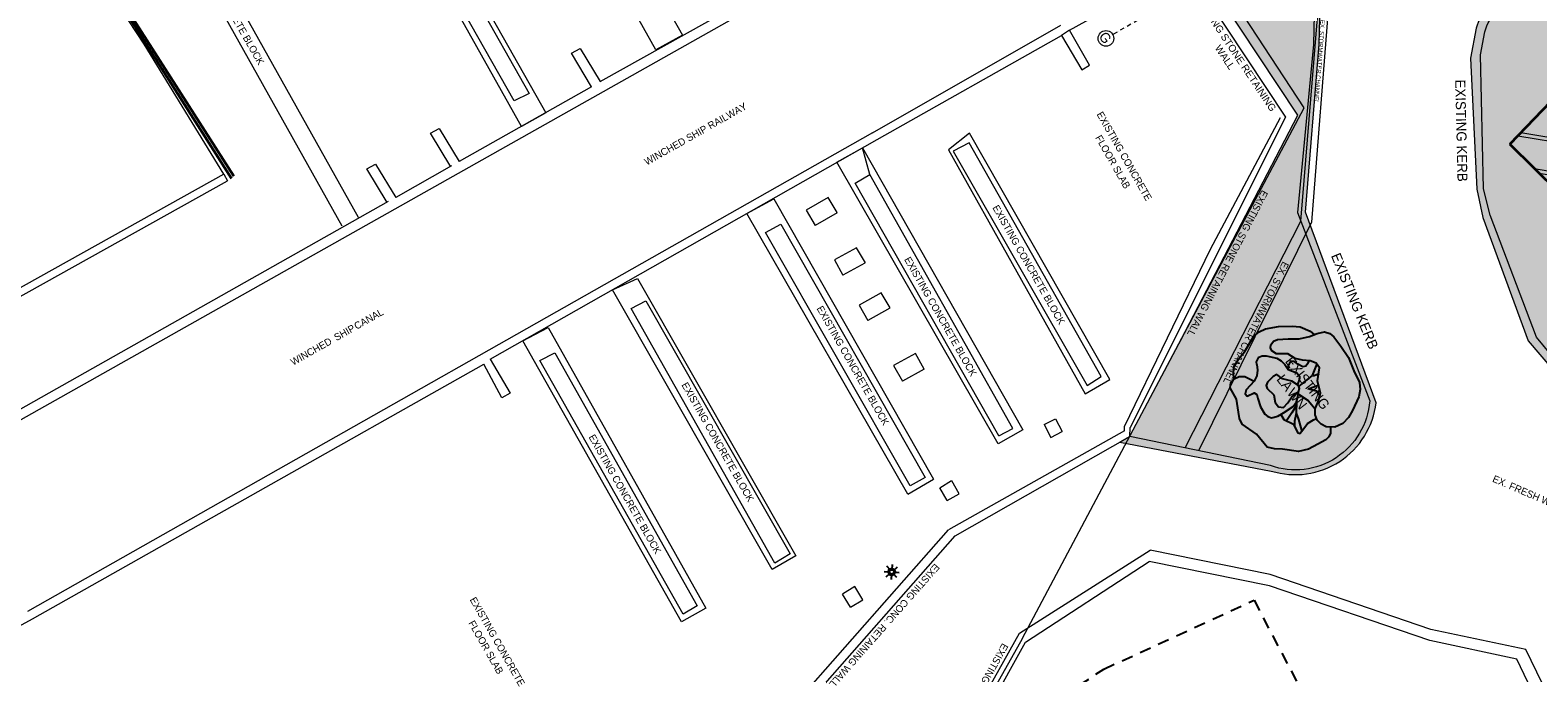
# Model space of a CAD drawing. Header units: millimetres. Extents: x -738537 to 1850049, y -250217 to 604013.
# Tile 183 of 204: x -179677 to -126745, y 454476 to 477033. Entities that reach past the tile are written whole.
import ezdxf

# ---------------------------------------------------------------- set-up
doc = ezdxf.new("R2010")
doc.units = ezdxf.units.MM
doc.header["$MEASUREMENT"] = 0
doc.set_wipeout_variables(frame=1)
for name, pattern in [('Dot & Dashed', [280, 150, -60.00000000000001, 0, -69.99999999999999]), ('Long Dashed', [700.0000000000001, 400, -300.0000000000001]), ('Wipeout_Contour', [1000, 0, -1000])]:
    doc.linetypes.add(name, pattern=pattern)
for name, color, linetype, lineweight in [('0_Pen_No__1', 214, 'Continuous', 35), ('0_Pen_No__128', 9, 'Continuous', 0), ('0_Pen_No__161', 1, 'Continuous', 5), ('0_Pen_No__2', 1, 'Continuous', 25), ('0_Pen_No__3', 30, 'Continuous', 15), ('0_Pen_No__5', 4, 'Continuous', 5), ('0_Pen_No__6', 7, 'Continuous', 5), ('A_SITE 3D_Pen_No__128', 9, 'Continuous', 0)]:
    doc.layers.add(name, color=color, linetype=linetype, lineweight=lineweight)
for name, color, linetype, lineweight, true_color in [('0_Pen_No__7', 7, 'Continuous', 5, 0x9f07ff), ('A_SITE 3D_Pen_No__31', 7, 'Continuous', 0, 0xb7ffa6), ('A_SITE 3D_Pen_No__7', 7, 'Continuous', 5, 0x3f3f3f)]:
    doc.layers.add(name, color=color, linetype=linetype, lineweight=lineweight, true_color=true_color)
doc.styles.add('GENERATED_STYLE_1', font='GOTHIC.TTF')
doc.styles.add('GENERATED_STYLE_3', font='GOTHICB.TTF')
pattern_1 = [(0, (50185.62697898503, -15960.65989037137), (0, 400), [300, -100]), (0, (50485.62697898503, -15860.65989037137), (0, 400), [300, -100]), (0, (50385.62697898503, -15760.65989037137), (0, 400), [300, -100]), (0, (50285.62697898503, -15660.65989037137), (0, 400), [300, -100]), (90, (50385.62697898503, -15960.65989037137), (-400, 0), [300, -100]), (90, (50285.62697898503, -15860.65989037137), (-400, 0), [300, -100]), (90, (50185.62697898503, -15760.65989037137), (-400, 0), [300, -100]), (90, (50485.62697898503, -15660.65989037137), (-400, 0), [300, -100])]

msp = doc.modelspace()

# ---------------------------------------------------------------- hatches: boundary and pattern name
at = {"layer": 'A_SITE 3D_Pen_No__128', "linetype": 'Continuous', "lineweight": 0}
h = msp.add_hatch(dxfattribs=at)
h.set_pattern_fill('PATTERN__PAVING', color=9, style=0, pattern_type=2)
h.set_pattern_definition(pattern_1)
edge = h.paths.add_edge_path()
edge.add_line((-141658.9293926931, 502906.4695418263), (-133859.9950531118, 489985.8820768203))
edge.add_line((-133859.9950531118, 489985.8820768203), (-135892.4492537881, 488936.9625801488))
edge.add_line((-135892.4492537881, 488936.9625801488), (-135447.9528253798, 485471.3004020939))
edge.add_line((-135447.9528253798, 485471.3004020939), (-132557.4978225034, 487200.5223492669))
edge.add_line((-132557.4978225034, 487200.5223492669), (-130811.4978724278, 484271.7852503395))
edge.add_line((-130811.4978724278, 484271.7852503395), (-126376.4927639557, 487704.942828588))
edge.add_line((-126376.4927639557, 487704.942828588), (-122397.6530312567, 482565.0172242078))
edge.add_line((-122397.6530312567, 482565.0172242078), (-128475.29806878, 477860.2845403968))
edge.add_arc((-127080.1570592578, 476557.3914522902), 1908.912998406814, 136.9582252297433, 163.5685497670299)
edge.add_line((-128911.1078554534, 477097.361837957), (-129104.1927279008, 476054.664263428))
edge.add_line((-129104.1927279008, 476054.664263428), (-128886.2914889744, 471446.3544810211))
edge.add_line((-128886.2914889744, 471446.3544810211), (-128671.8969748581, 470453.260833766))
edge.add_line((-128671.8969748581, 470453.260833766), (-127087.2195249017, 466132.5667483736))
edge.add_line((-127087.2195249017, 466132.5667483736), (-123461.5061781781, 461877.5054720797))
edge.add_arc((-122058.0420411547, 465862.571642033), 4224.980942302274, 250.598710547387, 274.2765838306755)
edge.add_line((-121742.980219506, 461649.354342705), (-120509.3880554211, 462059.6889993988))
edge.add_line((-120509.3880554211, 462059.6889993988), (-119169.5582814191, 462641.9551146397))
edge.add_line((-119169.5582814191, 462641.9551146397), (-117334.3877235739, 463681.5930941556))
edge.add_line((-117334.3877235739, 463681.5930941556), (-116655.3332468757, 464272.2579887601))
edge.add_line((-116655.3332468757, 464272.2579887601), (-115250.1654718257, 466224.7617648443))
edge.add_line((-115250.1654718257, 466224.7617648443), (-115382.675536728, 466316.6532873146))
edge.add_line((-115382.675536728, 466316.6532873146), (-116768.867495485, 464372.3078483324))
edge.add_line((-116768.867495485, 464372.3078483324), (-117416.7596665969, 463822.002719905))
edge.add_line((-117416.7596665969, 463822.002719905), (-119178.7780829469, 462845.9949843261))
edge.add_line((-119178.7780829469, 462845.9949843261), (-120570.1069556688, 462205.6794619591))
edge.add_line((-120570.1069556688, 462205.6794619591), (-121737.7188536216, 461826.2292595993))
edge.add_arc((-121985.1222943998, 465796.2847904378), 3977.756827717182, 250.6114960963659, 273.5659113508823, ccw=False)
edge.add_line((-123305.6256770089, 462044.1093951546), (-126795.2386001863, 466254.0045489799))
edge.add_line((-126795.2386001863, 466254.0045489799), (-128417.6412986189, 470541.8839182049))
edge.add_line((-128417.6412986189, 470541.8839182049), (-128658.5993877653, 471458.8567635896))
edge.add_line((-128658.5993877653, 471458.8567635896), (-128763.3248807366, 476165.610694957))
edge.add_line((-128763.3248807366, 476165.610694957), (-128607.6067542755, 476976.9995447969))
edge.add_arc((-126795.1373672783, 476447.5864265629), 1888.206431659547, 136.8095910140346, 163.7171839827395, ccw=False)
edge.add_line((-128171.7969676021, 477739.9222472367), (-127416.23583989, 478324.8055445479))
edge.add_line((-127416.23583989, 478324.8055445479), (-125872.2569375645, 477891.1987847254))
edge.add_line((-125872.2569375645, 477891.1987847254), (-121158.2987825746, 481540.2951820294))
edge.add_line((-121158.2987825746, 481540.2951820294), (-121946.7165571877, 482558.7852391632))
edge.add_line((-121946.7165571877, 482558.7852391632), (-121956.0473127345, 482551.5622589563))
edge.add_line((-121956.0473127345, 482551.5622589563), (-129459.6106460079, 492244.7793503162))
edge.add_line((-129459.6106460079, 492244.7793503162), (-133676.8141901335, 490076.262179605))
edge.add_line((-133676.8141901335, 490076.262179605), (-141537.6477579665, 502979.6757724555))
edge.add_line((-141537.6477579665, 502979.6757724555), (-141658.9293926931, 502906.4695418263))
h = msp.add_hatch(dxfattribs=at)
h.set_pattern_fill('PATTERN__PAVING', color=9, style=0, pattern_type=2)
h.set_pattern_definition(pattern_1)
edge = h.paths.add_edge_path()
edge.add_line((-134798.5220832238, 485864.5102903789), (-134952.4860300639, 485771.2899832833))
edge.add_line((-134952.4860300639, 485771.2899832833), (-133467.4066122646, 482166.0329509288))
edge.add_line((-133467.4066122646, 482166.0329509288), (-134528.1881764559, 480748.939618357))
edge.add_line((-134528.1881764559, 480748.939618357), (-134625.5217124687, 476527.7658796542))
edge.add_line((-134625.5217124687, 476527.7658796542), (-135187.4743070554, 470635.7151134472))
edge.add_line((-135187.4743070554, 470635.7151134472), (-132646.6402488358, 464017.7165857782))
edge.add_arc((-135258.4168747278, 464219.1985038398), 2619.536620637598, 250.53805191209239, 355.5887326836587, ccw=False)
edge.add_line((-136131.1960456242, 461749.3344133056), (-141072.4973149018, 462768.1642526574))
edge.add_line((-141072.4973149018, 462768.1642526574), (-141415.1406953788, 462573.1662157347))
edge.add_line((-141415.1406953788, 462573.1662157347), (-136102.0741552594, 461559.6153414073))
edge.add_arc((-135259.3914227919, 464283.2284178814), 2850.996734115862, 252.8079931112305, 353.4051579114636)
edge.add_line((-132427.2594247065, 463955.7979315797), (-134901.6549009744, 470645.9250805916))
edge.add_line((-134901.6549009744, 470645.9250805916), (-134417.7926243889, 476543.8255639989))
edge.add_line((-134417.7926243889, 476543.8255639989), (-134318.1409336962, 480676.5257777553))
edge.add_line((-134318.1409336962, 480676.5257777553), (-133276.3270801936, 482125.9485580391))
edge.add_line((-133276.3270801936, 482125.9485580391), (-134798.5220832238, 485864.5102903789))
at = {"layer": 'A_SITE 3D_Pen_No__31', "linetype": 'Continuous', "lineweight": 0, "true_color": 0xb7ffa6}
msp.add_hatch(color=71, dxfattribs=at).paths.add_polyline_path([(-138247.7930240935, 478704.2253983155), (-135176.8171674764, 474046.1559687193), (-141089.826669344, 462790.6735262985), (-136131.1960456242, 461749.3344133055, 0.4934536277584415), (-132659.4522902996, 464009.3761808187), (-135176.045354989, 470636.6306327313), (-134625.5217124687, 476527.7658796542), (-134528.1881764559, 480748.939618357), (-133467.4066122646, 482166.0329509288), (-134731.353518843, 485863.9001037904), (-135382.2191701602, 485473.0700648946), (-134790.0809920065, 480610.4616242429)])

# ---------------------------------------------------------------- linework, layer by layer
at = {"layer": '0_Pen_No__1', "color": 7, "linetype": 'Continuous', "lineweight": 35}
for p, q in [((-172612.8876770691, 471829.0609726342), (-184715.4399662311, 490900.4847464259)), ((-172530.6655581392, 471908.0959158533), (-184662.1698533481, 490908.9283508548))]:
    msp.add_line(p, q, dxfattribs=at)
at = {"layer": '0_Pen_No__128', "color": 9, "linetype": 'Continuous', "lineweight": 0}
for p, q in [((-164835.0917073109, 491031.3913031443), (-156770.449923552, 476853.5886810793)), ((-157706.0854672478, 476344.57874557), (-165666.3877985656, 490493.854610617)), ((-169672.3257146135, 488135.9188897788), (-162158.3463511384, 474804.5021234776)), ((-169591.9624161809, 488272.0862592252), (-161574.2470819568, 474132.9900668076)), ((-162423.2677280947, 473646.3035133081), (-170385.2228314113, 487873.6629912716)), ((-162685.878731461, 474557.6954783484), (-170231.0152583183, 487848.753043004)), ((-168722.0344234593, 470155.8770204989), (-176769.3330612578, 484547.1721910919)), ((-176210.6391335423, 484834.3380378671), (-168157.0012164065, 470465.91863462)), ((-175675.2374541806, 476539.3340327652), (-179717.2645455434, 482725.1686148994)), ((-143191.5163024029, 477028.2432796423), (-139680.6033280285, 478995.3488388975)), ((-159662.3099121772, 475226.1518796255), (-154455.3196822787, 478138.4106696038)), ((-182871.9108979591, 461744.025980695), (-154193.1383119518, 477902.5859710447)), ((-150105.1185653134, 473426.7303420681), (-143491.088899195, 477205.0372753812)), ((-143191.5163024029, 477028.2432796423), (-143473.3161201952, 476849.3931829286)), ((-142482.9812761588, 475802.2810175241), (-143191.5163024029, 477028.2432796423)), ((-172873.9686607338, 471978.0077329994), (-175675.2374541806, 476539.3340327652)), ((-160677.2434397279, 476225.3555771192), (-160368.2057640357, 476388.1338909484)), ((-160368.2057640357, 476388.1338909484), (-159662.3099121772, 475226.1518796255)), ((-156770.449923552, 476853.5886810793), (-157706.0854672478, 476344.57874557)), ((-149943.9930234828, 473195.7806633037), (-143473.3161201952, 476849.3931829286)), ((-143473.3161201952, 476849.3931829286), (-142756.2541933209, 475644.1015308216)), ((-159965.7623583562, 475041.7165533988), (-160677.2434397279, 476225.3555771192)), ((-142756.2541933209, 475644.1015308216), (-142482.9812761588, 475802.2810175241)), ((-159965.7623583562, 475041.7165533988), (-164609.6921859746, 472423.3574504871)), ((-162158.3463511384, 474804.5021234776), (-162685.878731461, 474557.6954783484)), ((-161574.2470819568, 474132.9900668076), (-162423.2677280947, 473646.3035133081)), ((-150105.1185653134, 473426.7303420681), (-179775.9313754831, 456630.5730011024)), ((-165624.6257135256, 473422.5611479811), (-165315.5880378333, 473585.3394618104)), ((-164913.1446321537, 472238.9221242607), (-165624.6257135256, 473422.5611479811)), ((-165315.5880378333, 473585.3394618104), (-164609.6921859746, 472423.3574504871)), ((-146695.9409410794, 473423.3151978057), (-147431.4288645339, 472836.5811382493)), ((-141769.3388775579, 464773.0134370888), (-146695.9409410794, 473423.3151978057)), ((-163529.9761336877, 465486.8794202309), (-149943.9930234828, 473195.7806633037)), ((-151360.2301139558, 472401.2620370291), (-150453.7964649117, 472898.1282631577)), ((-150199.7123621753, 471966.0613040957), (-150453.7964649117, 472898.1282631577)), ((-150453.7964649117, 472898.1282631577), (-144827.1862757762, 463001.1892463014)), ((-147431.4288645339, 472836.5811382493), (-142640.9941704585, 464266.6382919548)), ((-146712.946518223, 473077.1800243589), (-147271.6404459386, 472790.0141775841)), ((-147271.6404459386, 472790.0141775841), (-142570.4992799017, 464566.5221534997)), ((-142081.3664484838, 464872.7014542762), (-146712.946518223, 473077.1800243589)), ((-167857.1874990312, 472163.7845664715), (-167548.1542073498, 472326.5672643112)), ((-167145.7108016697, 470980.149926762), (-167857.1874990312, 472163.7845664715)), ((-167548.1542073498, 472326.5672643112), (-166842.2539714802, 471164.5808689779)), ((-164889.8041596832, 472265.4234683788), (-166842.2539714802, 471164.5808689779)), ((-145697.859550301, 462508.9218472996), (-151360.2301139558, 472401.2620370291)), ((-172873.9686607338, 471978.0077329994), (-187813.5588858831, 463661.6097561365)), ((-187430.006181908, 463571.1150091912), (-172748.6034934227, 471742.4592271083)), ((-172873.9686607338, 471978.0077329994), (-172748.6034934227, 471742.4592271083)), ((-150709.5158036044, 471668.4089039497), (-150199.7123621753, 471966.0613040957)), ((-145664.1114366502, 462790.0991355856), (-150709.5158036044, 471668.4089039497)), ((-145177.92466036, 463053.9551979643), (-150199.7123621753, 471966.0613040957)), ((-154519.7821742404, 470593.9887364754), (-153569.0612500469, 471116.1243997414)), ((-153569.0612500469, 471116.1243997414), (-147966.7384796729, 461277.5804041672)), ((-151659.2590934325, 471160.3809868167), (-152427.245687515, 470717.6704437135)), ((-151341.9137176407, 470627.9385146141), (-151659.2590934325, 471160.3809868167)), ((-167107.469077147, 471015.0466511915), (-183050.7609946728, 462025.8257984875)), ((-148861.0284193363, 460751.5166673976), (-154519.7821742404, 470593.9887364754)), ((-152427.245687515, 470717.6704437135), (-152117.6074023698, 470180.5239281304)), ((-151349.6208082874, 470623.2344712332), (-152117.6074023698, 470180.5239281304)), ((-153864.1577720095, 469931.6743340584), (-153326.1388383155, 470227.3670814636)), ((-153326.1388383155, 470227.3670814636), (-148253.4966134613, 461332.9855302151)), ((-148777.4121850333, 461036.3107644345), (-153864.1577720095, 469931.6743340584)), ((-150669.1434499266, 469397.3818093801), (-151442.7108895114, 468976.3238946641)), ((-151442.7108895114, 468976.3238946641), (-151146.307932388, 468431.764017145)), ((-150351.7980741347, 468864.9393371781), (-150669.1434499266, 469397.3818093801)), ((-150372.7361087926, 468852.8219318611), (-151146.307932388, 468431.764017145)), ((-159235.0003983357, 467923.9289964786), (-158357.0935063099, 468316.4601541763)), ((-153624.1551113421, 458106.0599949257), (-159235.0003983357, 467923.9289964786)), ((-158357.0935063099, 468316.4601541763), (-152790.2242297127, 458579.6208206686)), ((-158579.3759961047, 467261.6189780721), (-158063.9917091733, 467537.6187498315)), ((-158063.9917091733, 467537.6187498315), (-152997.9167322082, 458650.7820808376)), ((-149794.2133011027, 467812.5137509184), (-150568.7671430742, 467377.3480900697)), ((-149483.4307891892, 467287.6205449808), (-149794.2133011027, 467812.5137509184)), ((-153531.3368387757, 458319.3333429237), (-158579.3759961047, 467261.6189780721)), ((-150568.7671430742, 467377.3480900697), (-150269.9792841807, 466845.5369153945)), ((-149495.4254422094, 467280.7025762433), (-150269.9792841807, 466845.5369153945)), ((-162379.4626941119, 466129.785807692), (-161489.1008279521, 466599.4185599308)), ((-161489.1008279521, 466599.4185599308), (-155951.7403267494, 456744.1320278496)), ((-156807.3238367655, 456264.9903566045), (-162379.4626941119, 466129.785807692)), ((-179595.1128580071, 456376.9886755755), (-163747.8000846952, 465310.6641138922)), ((-163114.4026162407, 464125.3723181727), (-163747.8000846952, 465310.6641138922)), ((-163529.9761336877, 465486.8794202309), (-162819.4770706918, 464289.1370343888)), ((-161782.2376971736, 465443.1839865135), (-161253.723298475, 465704.0983777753)), ((-156752.900729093, 456537.6407442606), (-161782.2376971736, 465443.1839865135)), ((-161253.723298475, 465704.0983777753), (-156258.1870521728, 456822.1718006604)), ((-148595.3792966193, 465687.66272201), (-149362.3838723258, 465259.0599250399)), ((-148286.5608214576, 465134.5496397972), (-148595.3792966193, 465687.66272201)), ((-149362.3838723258, 465259.0599250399), (-149055.0691128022, 464709.0989464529)), ((-148288.060153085, 465137.7017434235), (-149055.0691128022, 464709.0989464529)), ((-142640.9941704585, 464266.6382919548), (-141769.3388775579, 464773.0134370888)), ((-142570.4992799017, 464566.5221534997), (-142081.3664484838, 464872.7014542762)), ((-162819.4770706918, 464289.1370343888), (-163114.4026162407, 464125.3723181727)), ((-144076.8760124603, 463189.9559750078), (-143679.5092910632, 463394.6717343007)), ((-144076.8760124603, 463189.9559750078), (-143845.8342694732, 462741.4936099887)), ((-143679.5092910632, 463394.6717343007), (-143448.4675480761, 462946.209369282)), ((-144827.1862757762, 463001.1892463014), (-145697.859550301, 462508.9218472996)), ((-145664.1114366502, 462790.0991355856), (-145177.92466036, 463053.9551979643)), ((-143845.8342694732, 462741.4936099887), (-143448.4675480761, 462946.209369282)), ((-148861.0284193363, 460751.5166673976), (-147966.7384796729, 461277.5804041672)), ((-148253.4966134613, 461332.9855302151), (-148777.4121850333, 461036.3107644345)), ((-147739.9799150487, 460971.1819028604), (-147325.3182718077, 461225.840310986)), ((-147058.6476746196, 460763.6954488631), (-147317.9049098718, 461214.1218506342)), ((-147480.7226797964, 460520.7555010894), (-147739.9799150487, 460971.1819028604)), ((-147480.7226797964, 460520.7555010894), (-147058.6476746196, 460763.6954488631)), ((-152790.2242297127, 458579.6208206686), (-153624.1551113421, 458106.0599949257)), ((-152997.9167322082, 458650.7820808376), (-153531.3368387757, 458319.3333429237)), ((-150727.3587267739, 457504.4772914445), (-151161.0557440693, 457239.9548594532)), ((-150444.8136271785, 457041.23642667), (-150727.3587267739, 457504.4772914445)), ((-156258.1870521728, 456822.1718006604), (-156752.900729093, 456537.6407442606)), ((-150881.1235147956, 456780.9971730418), (-151161.0557440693, 457239.9548594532)), ((-150881.1235147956, 456780.9971730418), (-150444.8136271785, 457041.23642667)), ((-182630.0187287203, 454731.1521816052), (-179595.1128580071, 456376.9886755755)), ((-155951.7403267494, 456744.1320278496), (-156807.3238367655, 456264.9903566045))]:
    msp.add_line(p, q, dxfattribs=at)
at = {"layer": '0_Pen_No__2', "color": 7, "linetype": 'Continuous', "lineweight": 25}
for p, q in [((-134656.9268283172, 464907.102939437), (-134497.2962341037, 465316.4730818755)), ((-135133.3328769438, 464530.4199800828), (-134656.9268283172, 464907.102939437)), ((-134636.9138198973, 464902.2454556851), (-134422.8513499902, 464987.8301107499)), ((-135151.3380085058, 464258.7954509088), (-134805.6982282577, 464031.9229020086)), ((-134817.4254566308, 464453.6910264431), (-134520.8690591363, 464376.0677346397)), ((-134776.1982208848, 464459.2104957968), (-134447.1606888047, 464569.9462197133)), ((-134520.8690591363, 464376.0677346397), (-134381.8389307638, 464183.5219887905)), ((-135226.532558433, 463846.8212061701), (-135377.1233227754, 463598.3749410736)), ((-135223.4505989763, 463990.1783530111), (-135232.1703960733, 463584.3943312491)), ((-134805.6982282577, 464031.9229020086), (-134558.90035115, 463738.9263211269)), ((-135377.1233227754, 463598.3749410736), (-135575.0964737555, 463321.6605755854)), ((-135287.7201944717, 463311.7746316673), (-135291.3282352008, 463155.8792144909)), ((-135232.1703960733, 463584.3943312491), (-135287.7201944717, 463311.7746316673)), ((-135232.1703960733, 463584.3943312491), (-135148.2122089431, 463362.694914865)), ((-135148.2122089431, 463362.694914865), (-135031.6150628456, 462951.246751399)), ((-149690.417465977, 458037.5861332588), (-149501.8918578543, 458024.5875418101)), ((-149626.3100788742, 457845.9741816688), (-149483.6149176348, 457970.0942899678)), ((-149476.2322437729, 458076.1522745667), (-149600.3523520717, 458218.847435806)), ((-149570.4446317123, 457971.3481170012), (-149498.1742168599, 457995.5566235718)), ((-149494.1847672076, 458052.9389384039), (-149562.2377638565, 458086.7835002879)), ((-149494.49164795, 457883.9528655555), (-149460.5024137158, 457952.1856066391)), ((-149474.9740327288, 458162.981988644), (-149450.7699101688, 458090.7115737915)), ((-149432.115945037, 457944.4390598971), (-149445.2460568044, 457755.7687794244)), ((-149408.5387359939, 458283.0951112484), (-149421.6732317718, 458094.4248307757)), ((-149403.0192666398, 457948.1479328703), (-149378.8107600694, 457875.8775180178)), ((-149393.4665075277, 458086.7659642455), (-149359.3589050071, 458155.2398259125)), ((-149253.4324407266, 457820.0164548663), (-149377.556933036, 457962.7116161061)), ((-149370.2707074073, 458068.8792009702), (-149227.7333705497, 458192.8590209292)), ((-149291.2796042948, 457952.0321662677), (-149359.5649535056, 457985.9907124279)), ((-149355.6105759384, 458043.3072671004), (-149282.112638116, 458067.9234866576)), ((-149351.8973189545, 458014.2456607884), (-149163.1042861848, 458001.2295332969))]:
    msp.add_line(p, q, dxfattribs=at)
at = {"layer": '0_Pen_No__2', "color": 7, "linetype": 'Continuous', "lineweight": 25, "flags": 128}
for points in [[(-137404.3810945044, 464802.1058185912), (-137431.1890585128, 464930.2885275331), (-137415.1776942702, 465205.6406394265), (-137251.4731527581, 465483.0537866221), (-137040.3859381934, 465739.7210661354), (-136714.5739839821, 466296.4421546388), (-136526.9399184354, 466448.0222084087), (-136304.2132809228, 466546.5503894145), (-135846.1021574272, 466629.6622719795), (-135375.6582955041, 466642.4862532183), (-135083.9552339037, 466623.3044589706), (-134736.4631847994, 466463.6877649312), (-134596.475989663, 466347.9659780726)], [(-136613.9806571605, 465298.1967252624), (-136588.6033210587, 465094.4682750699), (-136611.0719339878, 464903.2650498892), (-136705.1478747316, 464708.9090135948), (-136986.3668525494, 464404.0798885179), (-137020.4411938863, 464269.0930589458), (-136955.5650775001, 464189.3493656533), (-136709.6765744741, 464305.8567726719), (-136616.3597040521, 464240.7469909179), (-136571.5095379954, 464106.5271373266), (-136476.6617604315, 463814.0797666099), (-136329.1264363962, 463558.4272283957), (-136223.7556212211, 463470.6668630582), (-136092.9624260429, 463430.8213834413), (-135878.9311297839, 463481.6173957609), (-135678.9022678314, 463599.7901949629), (-135333.6372874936, 463826.9024721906), (-135222.5530309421, 463992.1140458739), (-135167.3867690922, 464159.4527403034), (-135146.6894065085, 464341.1362640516)], [(-136613.9806571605, 465298.1967252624), (-136618.4989632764, 465395.6509924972), (-136540.0800988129, 465560.0627965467), (-136418.6970039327, 465605.9942313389), (-136281.4536363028, 465600.9396030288), (-135912.3443590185, 465516.2956039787), (-135753.5142986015, 465428.9203083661), (-135629.6294886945, 465297.7047906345), (-135506.2866590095, 465122.6977127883), (-135202.6108953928, 465007.5641428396), (-135118.7525634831, 464891.884917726), (-135120.6344550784, 464757.9562366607), (-135182.0197238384, 464601.091110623)], [(-134787.1252079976, 465431.9279721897), (-134829.2169157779, 465316.2298262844), (-134893.2844872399, 465239.8975923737), (-134996.2135919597, 465211.9458720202), (-135174.2082507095, 465308.1146839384), (-135295.41780682, 465399.294943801), (-135424.6807129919, 465411.2728646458), (-135515.9933895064, 465253.292416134), (-135506.2866590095, 465122.6977127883)], [(-134027.8125504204, 463080.5784396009), (-134023.5126868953, 462888.476346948), (-134083.810795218, 462755.5943476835), (-134190.6878020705, 462653.4336830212), (-134469.0690769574, 462496.7591936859), (-134797.6783905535, 462327.738813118), (-135145.4011427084, 462238.8123624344), (-135705.5272010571, 462325.9037635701), (-135988.417950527, 462334.4277149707), (-136250.4491725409, 462400.9726229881), (-136628.221706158, 462852.9053112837), (-137130.9082105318, 463198.4791406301), (-137223.6818617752, 463399.1195988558), (-137249.7055072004, 463625.1809775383), (-137326.0828171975, 464081.8541870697), (-137543.1209130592, 464477.7262253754), (-137522.2676359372, 464661.398337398), (-137407.5786656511, 464799.7849991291), (-137231.60814443, 464877.249750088), (-137026.9102145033, 464878.1561297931), (-136705.1478747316, 464708.9090135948)], [(-135770.2421684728, 463543.6710050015), (-135665.267594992, 463371.5924263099), (-135324.4363523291, 463204.1251481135), (-135182.5678747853, 462915.39327124), (-135100.2955035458, 462881.6508444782), (-135025.6959537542, 462960.0906379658), (-134830.1165690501, 463232.5335055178), (-134618.7186311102, 463361.3771416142), (-134521.8817194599, 463406.2269847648)]]:
    msp.add_lwpolyline(points, dxfattribs=at)
for points in [[(-136120.5473770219, 465993.3673126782), (-136029.5733682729, 466119.3016338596), (-135881.3099987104, 466179.517655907), (-135510.0445715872, 466194.9141934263), (-135128.1987301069, 466201.0264666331), (-134758.8526258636, 466277.5551500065), (-134498.08095353, 466391.663525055), (-134230.5398947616, 466446.0629790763), (-134053.5425616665, 466389.4738364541), (-133909.2877303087, 466267.6017572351), (-133665.0604315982, 465937.9898993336), (-133390.0818511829, 465542.7872711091), (-133207.0056159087, 465074.5171707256), (-133009.3609744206, 464666.2897010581), (-132980.3943017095, 464416.0150363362), (-133026.8031543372, 464167.3134634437), (-133247.3116091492, 463685.5933994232), (-133397.69886915, 463436.8377499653), (-133592.6693312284, 463227.0414589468), (-133869.839071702, 463095.2001401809), (-134172.3705332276, 463104.7304202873), (-134356.5562401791, 463199.586705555), (-134490.8987381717, 463348.6465688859), (-134562.6098607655, 463534.2968113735), (-134558.9014415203, 463738.9242341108), (-134444.9780743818, 464017.1357152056), (-134370.4660569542, 464297.1888873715), (-134478.3415866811, 464726.0202359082), (-134411.5350282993, 465176.0451319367), (-134530.0389768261, 465342.3839791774), (-134732.9417293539, 465423.5692510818), (-135006.8587696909, 465445.27446903), (-135263.0234663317, 465509.8003510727), (-135518.9417326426, 465677.8572978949), (-135721.2170684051, 465673.9550586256), (-135926.2819231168, 465678.0811150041), (-136089.0518900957, 465773.8006686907), (-136131.6419708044, 465879.0720788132)], [(-136041.9596047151, 464879.6078673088), (-136236.9265811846, 464676.5683275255), (-136278.125844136, 464565.3279946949), (-136249.0575485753, 464453.1659547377), (-136013.0236013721, 464230.0904426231), (-135964.7346914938, 463959.3027013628), (-135853.0974088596, 463806.5005979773), (-135675.3064539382, 463785.4489849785), (-135519.979792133, 463951.8256358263), (-135387.2520534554, 464161.1595352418), (-135146.6894065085, 464341.1362640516), (-135113.0196643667, 464454.7828071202), (-135153.4335031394, 464565.1999231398), (-135376.4646117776, 464718.1359052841), (-135709.2121082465, 464798.8718862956), (-135912.9347138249, 464941.5676225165)]]:
    msp.add_lwpolyline(points, close=True, dxfattribs=at)
at = {"layer": '0_Pen_No__2', "color": 7, "linetype": 'Continuous', "lineweight": 25}
msp.add_circle((-149426.8933929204, 458019.4311398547), 75.17482079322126, dxfattribs=at)
at = {"layer": '0_Pen_No__3', "color": 7, "linetype": 'Continuous', "lineweight": 15}
msp.add_lwpolyline([(-134798.5220832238, 485864.5102903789), (-134952.4860300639, 485771.2899832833), (-133467.4066122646, 482166.0329509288), (-134528.1881764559, 480748.939618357), (-134625.5217124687, 476527.7658796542), (-135187.4743070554, 470635.7151134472), (-132646.6402488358, 464017.7165857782, -0.493420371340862), (-136131.1960456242, 461749.3344133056), (-141072.4973149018, 462768.1642526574), (-141415.1406953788, 462573.1662157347), (-136102.0741552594, 461559.6153414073, 0.4694837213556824), (-132427.2594247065, 463955.7979315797), (-134901.6549009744, 470645.9250805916), (-134417.7926243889, 476543.8255639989), (-134318.1409336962, 480676.5257777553), (-133276.3270801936, 482125.9485580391)], format="xyb", close=True, dxfattribs=at)
for points in [[(-122397.6530312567, 482565.0172242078), (-128475.29806878, 477860.2845403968, 0.1166340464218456), (-128911.1078554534, 477097.361837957), (-129104.1927279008, 476054.664263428), (-128886.2914889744, 471446.3544810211), (-128671.8969748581, 470453.260833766), (-127087.2195249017, 466132.5667483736), (-123461.5061781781, 461877.5054720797, 0.1036833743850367)], [(-123290.2683769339, 462026.4540717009), (-126795.2385873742, 466254.0046419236), (-128417.6412858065, 470541.8840111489), (-128658.599374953, 471458.8568565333), (-128763.3248679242, 476165.6107879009), (-128607.6067414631, 476976.999637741, -0.1179489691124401), (-128171.7969547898, 477739.9223401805), (-127416.2358270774, 478324.8056374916), (-125872.256924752, 477891.1988776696)], [(-123305.6256770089, 462044.1093951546), (-126795.2386001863, 466254.0045489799), (-128417.6412986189, 470541.8839182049), (-128658.5993877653, 471458.8567635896), (-128763.3248807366, 476165.610694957), (-128607.6067542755, 476976.9995447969, -0.1179489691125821), (-128171.7969676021, 477739.9222472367), (-127416.23583989, 478324.8055445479), (-125872.2569375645, 477891.1987847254)]]:
    msp.add_lwpolyline(points, format="xyb", dxfattribs=at)
at = {"layer": '0_Pen_No__5', "color": 7, "linetype": 'Dot & Dashed', "lineweight": 5}
for p, q in [((-131537.2136751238, 482643.7327870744), (-141668.6261123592, 476878.3385958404)), ((-131537.2115617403, 482643.7312338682), (-141668.6250018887, 476878.3364209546)), ((-141668.6261123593, 476878.3385958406), (-141668.6243741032, 476878.3395850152)), ((-141668.6261123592, 476878.3385958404), (-141668.6243741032, 476878.3395850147))]:
    msp.add_line(p, q, dxfattribs=at)
at = {"layer": '0_Pen_No__5', "color": 7, "linetype": 'Continuous', "lineweight": 5}
for centre, radius in [((-141907.6345928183, 476742.3281320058), 275.0000000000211), ((-141907.6345928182, 476742.3281320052), 275.0000000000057)]:
    msp.add_circle(centre, radius, dxfattribs=at)
at = {"layer": '0_Pen_No__5', "color": 7, "linetype": 'Dot & Dashed', "lineweight": 5}
for p in [(-141668.6261123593, 476878.3385958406), (-141668.6261123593, 476878.3385958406), (-141668.6261123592, 476878.3385958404), (-141668.6261123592, 476878.3385958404)]:
    msp.add_point(p, dxfattribs=at)
at = {"layer": '0_Pen_No__7', "color": 250, "linetype": 'Continuous', "lineweight": 5, "true_color": 0x3f3f3f}
for p, q in [((-135071.5877608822, 470333.8722351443), (-134194.9303118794, 481023.4535217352)), ((-133855.3580023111, 481013.992826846), (-134686.4085889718, 470297.8093638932)), ((-138947.6581307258, 479036.470858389), (-135606.9324481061, 473976.8622970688)), ((-135176.8171674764, 474046.1559687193), (-138247.794677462, 478704.2242305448)), ((-135606.9324481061, 473976.8622970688), (-141057.4544672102, 463086.0856117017)), ((-139284.60003393, 466152.350310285), (-135176.8171674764, 474046.1559687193)), ((-138232.9065774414, 469346.7903269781), (-135784.7566863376, 473967.9759075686)), ((-139130.8747020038, 462367.8268499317), (-135071.5877608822, 470333.8722351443)), ((-134686.4085889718, 470297.8093638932), (-138661.4699183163, 462271.0410477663)), ((-141253.560029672, 463118.1765693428), (-138232.9065774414, 469346.7903269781)), ((-141260.4867664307, 462971.7769191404), (-147438.3906733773, 459493.5774319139)), ((-147198.3748606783, 459281.9305518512), (-141072.496007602, 462768.16593052)), ((-141260.4867664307, 462971.7769191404), (-141253.560029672, 463118.1765693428)), ((-141072.496007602, 462768.16593052), (-141057.4544672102, 463086.0856117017)), ((-152928.0706752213, 453267.9886415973), (-147438.3906733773, 459493.5774319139)), ((-152716.2089786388, 453024.4217803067), (-147198.3748606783, 459281.9305518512)), ((-136143.1977775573, 457924.0227225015), (-140357.9636548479, 458777.3966911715)), ((-136170.6942920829, 457529.0014467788), (-140385.4645533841, 458382.3710314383))]:
    msp.add_line(p, q, dxfattribs=at)
at = {"layer": 'A_SITE 3D_Pen_No__7', "color": 250, "linetype": 'Continuous', "lineweight": 5, "true_color": 0x3f3f3f, "flags": 128}
msp.add_lwpolyline([(-134798.5220832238, 485864.5102903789), (-134952.4860300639, 485771.2899832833), (-133467.4066122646, 482166.0329509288), (-134528.1881764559, 480748.939618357), (-134625.5217124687, 476527.7658796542), (-135187.4743070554, 470635.7151134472), (-132646.6402488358, 464017.7165857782, -0.493420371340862), (-136131.1960456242, 461749.3344133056), (-141072.4973149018, 462768.1642526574), (-141415.1406953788, 462573.1662157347), (-136102.0741552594, 461559.6153414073, 0.4694837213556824), (-132427.2594247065, 463955.7979315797), (-134901.6549009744, 470645.9250805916), (-134417.7926243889, 476543.8255639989), (-134318.1409336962, 480676.5257777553), (-133276.3270801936, 482125.9485580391)], format="xyb", close=True, dxfattribs=at)

# ---------------------------------------------------------------- texts
at = {"layer": '0_Pen_No__5', "color": 7, "linetype": 'Continuous', "lineweight": 5, "attachment_point": 7, "style": 'GENERATED_STYLE_1'}
for insert, char_height, rotation in [((-142185.1259807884, 476800.3793134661), 349.9999999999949, 307.7436165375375), ((-142185.1257322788, 476800.379505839), 349.999999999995, 307.74361653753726)]:
    msp.add_mtext('\\A1;{\\pql;\\fCentury Gothic|b0|i0|c0|p34;G}', dxfattribs=dict(at, insert=insert, char_height=char_height, rotation=rotation))
at = {"layer": '0_Pen_No__6', "color": 7, "linetype": 'Continuous', "lineweight": 5, "attachment_point": 7}
for s, insert, char_height, rotation, style in [('\\A1;{\\pql;\\fCentury Gothic|b0|i0|c0|p34;EXISTING CONCRETE BLOCK}', (-174017.9531000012, 479915.7825907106), 249.9999999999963, 299.6564545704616, 'GENERATED_STYLE_1'), ('\\A1;{\\pql;\\fArial|b0|i0|c0|p34;EXISTING STONE RETAINING}', (-138856.9554797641, 478245.7226045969), 249.9999999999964, 303.70702721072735, 'GENERATED_STYLE_3'), ('\\A1;{\\pql;\\fCentury Gothic|b0|i0|c0|p34;EX. STORMWATER CHANNEL}', (-134371.9162504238, 477395.6571165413), 149.9999999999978, 265.6155348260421, 'GENERATED_STYLE_1'), ('\\A1;{\\pql;\\fArial|b0|i0|c0|p34;WALL}', (-138098.9924278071, 476409.001713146), 249.9999999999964, 303.70702721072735, 'GENERATED_STYLE_3'), ('\\A1;{\\pql;\\fCentury Gothic|b0|i0|c0|p34;EXISTING KERB}', (-129650.9548343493, 475296.649205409), 349.9999999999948, 271.30900732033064, 'GENERATED_STYLE_1'), ('\\A1;{\\pql;\\fCentury Gothic|b0|i0|c0|p34;RAILWAY}', (-155796.8564230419, 473544.0980322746), 249.9999999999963, 29.5038420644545, 'GENERATED_STYLE_1'), ('\\A1;{\\pql;\\fCentury Gothic|b0|i0|c0|p34;EXISTING CONCRETE}', (-142247.7038039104, 474080.6063297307), 249.9999999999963, 299.6564545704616, 'GENERATED_STYLE_1'), ('\\A1;{\\pql;\\fCentury Gothic|b0|i0|c0|p34;WINCHED SHIP }', (-158023.801577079, 472276.6564218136), 249.9999999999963, 29.5038420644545, 'GENERATED_STYLE_1'), ('\\A1;{\\pql;\\fCentury Gothic|b0|i0|c0|p34;FLOOR SLAB}', (-142296.3595615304, 473259.5705011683), 249.9999999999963, 299.6564545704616, 'GENERATED_STYLE_1'), ('\\A1;{\\pql;\\fCentury Gothic|b0|i0|c0|p34;EXISTING STONE RETAINING WALL}', (-136431.3472329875, 471442.0421744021), 249.9999999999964, 242.50840799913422, 'GENERATED_STYLE_1'), ('\\A1;{\\pql;\\fCentury Gothic|b0|i0|c0|p34;EXISTING CONCRETE BLOCK}', (-145905.9397362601, 470803.2504527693), 249.9999999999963, 299.6564545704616, 'GENERATED_STYLE_1'), ('\\A1;{\\pql;\\fCentury Gothic|b0|i0|c0|p34;EXISTING CONCRETE BLOCK}', (-149002.4965504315, 468984.5047606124), 249.9999999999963, 299.6564545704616, 'GENERATED_STYLE_1'), ('\\A1;{\\pql;\\fCentury Gothic|b0|i0|c0|p34;EXISTING KERB}', (-134018.1152643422, 469118.0467050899), 349.9999999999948, 292.16256681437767, 'GENERATED_STYLE_1'), ('\\A1;{\\pql;\\fCentury Gothic|b0|i0|c0|p34;EX. STORMWATER CHANNEL}', (-135700.5988451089, 468936.432252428), 249.9999999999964, 243.65419970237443, 'GENERATED_STYLE_1'), ('\\A1;{\\pql;\\fCentury Gothic|b0|i0|c0|p34;CANAL}', (-168213.0824837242, 466510.9363421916), 249.9999999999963, 29.5038420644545, 'GENERATED_STYLE_1'), ('\\A1;{\\pql;\\fCentury Gothic|b0|i0|c0|p34;EXISTING CONCRETE BLOCK}', (-152078.0706272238, 467263.5329122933), 249.9999999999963, 299.6564545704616, 'GENERATED_STYLE_1'), ('\\A1;{\\pql;\\fCentury Gothic|b0|i0|c0|p34;SHIP }', (-168917.5318949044, 466112.3156804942), 249.9999999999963, 29.5038420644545, 'GENERATED_STYLE_1'), ('\\A1;{\\pql;\\fCentury Gothic|b0|i0|c0|p34;WINCHED }', (-170443.1563464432, 465249.0238404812), 249.9999999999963, 29.5038420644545, 'GENERATED_STYLE_1'), ('\\A1;{\\pql;\\fCentury Gothic|b0|i0|c0|p34;EXISTING}', (-135641.7806960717, 465399.1072637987), 349.9999999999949, 307.74361653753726, 'GENERATED_STYLE_1'), ('\\A1;{\\pql;\\fCentury Gothic|b0|i0|c0|p34;LA}', (-135939.7365455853, 464772.7098239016), 349.9999999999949, 307.74361653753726, 'GENERATED_STYLE_1'), ('\\A1;{\\pql;\\fCentury Gothic|b0|i0|c0|p34;EXISTING CONCRETE BLOCK}', (-156822.4880054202, 464581.3316263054), 249.9999999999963, 299.6564545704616, 'GENERATED_STYLE_1'), ('\\A1;{\\pql;\\fCentury Gothic|b0|i0|c0|p34;WN}', (-135572.7470962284, 464298.6272787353), 349.9999999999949, 307.74361653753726, 'GENERATED_STYLE_1'), ('\\A1;{\\pql;\\fCentury Gothic|b0|i0|c0|p34;EXISTING CONCRETE BLOCK}', (-160082.7598992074, 462752.7181687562), 249.9999999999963, 299.6564545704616, 'GENERATED_STYLE_1'), ('\\A1;{\\pql;\\fCentury Gothic|b0|i0|c0|p34;EX. FRESH WATER SUPPLY PIPE}', (-128364.7010573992, 461189.9641151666), 249.9999999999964, 336.7027675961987, 'GENERATED_STYLE_1'), ('\\A1;{\\pql;\\fCentury Gothic|b0|i0|c0|p34;EXISTING CONC. RETAINING WALL}', (-147916.2573582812, 458332.8862074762), 249.9999999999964, 228.59435596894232, 'GENERATED_STYLE_1'), ('\\A1;{\\pql;\\fCentury Gothic|b0|i0|c0|p34;EXISTING CONCRETE}', (-164256.7357417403, 457043.3148409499), 249.9999999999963, 299.6564545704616, 'GENERATED_STYLE_1'), ('\\A1;{\\pql;\\fCentury Gothic|b0|i0|c0|p34;FLOOR SLAB}', (-164305.3914993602, 456222.2790123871), 249.9999999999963, 299.6564545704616, 'GENERATED_STYLE_1')]:
    msp.add_mtext(s, dxfattribs=dict(at, insert=insert, char_height=char_height, rotation=rotation, style=style))

# ---------------------------------------------------------------- wipeouts: each hides what was drawn before it
at = {"color": 254, "linetype": 'Wipeout_Contour', "lineweight": 0, "ltscale": 16601187.02504288}
msp.add_wipeout([(-136709.3405459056, 457020.70716194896), (-141980.71089835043, 454609.098859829), (-146349.43479991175, 451723.5397329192), (-146786.2839791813, 450641.10599654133), (-143530.69051201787, 444460.4012489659), (-144530.61220435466, 443842.45577417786), (-136319.99056346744, 428587.341006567), (-135158.36762783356, 429222.2115466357), (-132328.81979938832, 424044.98650953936), (-131100.3257234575, 424716.4046377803), (-130045.24009187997, 422785.9139465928), (-129141.41945024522, 423279.8858552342), (-128498.7763850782, 422104.0415240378), (-130911.88974336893, 420785.1844888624), (-129310.0779206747, 417854.3486211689), (-126896.96455620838, 419173.2056597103), (-126278.30070851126, 418041.2361179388), (-127182.12135019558, 417547.2642091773), (-126093.46296711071, 415555.34543567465), (-127330.90942232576, 414879.0344958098), (-126260.4740600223, 412916.7964001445), (-127220.39196224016, 412392.1652323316), (-126524.31477257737, 411089.1009414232), (-125553.02120123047, 411619.94933937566), (-121359.09161453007, 403931.9667574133), (-110815.50890383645, 409683.6763839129), (-110436.38560483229, 410649.6295525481), (-112382.19663534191, 414364.6153443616), (-112432.84140045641, 416059.72128761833), (-112726.1911276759, 416061.41230536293), (-114392.85829191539, 415213.40253946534), (-118150.01553126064, 422134.76663747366), (-117420.27615547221, 422533.59659967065), (-120474.02409184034, 428253.6948104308), (-121243.34177608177, 427833.2338170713)], dxfattribs=at)

# ---------------------------------------------------------------- next in the draw order: linework, layer by layer
at = {"layer": '0_Pen_No__2', "color": 7, "linetype": 'Long Dashed', "lineweight": 25}
for p, q in [((-141980.7095649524, 454609.0969423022), (-136709.3401392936, 457020.7061049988)), ((-136709.3401392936, 457020.7061049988), (-124997.7319959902, 434749.4982055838)), ((-146349.4331267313, 451723.5411609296), (-141980.7095649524, 454609.0969423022))]:
    msp.add_line(p, q, dxfattribs=at)
at = {"layer": '0_Pen_No__7', "color": 250, "linetype": 'Continuous', "lineweight": 5, "true_color": 0x3f3f3f}
for p, q in [((-144947.8167116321, 455871.7884452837), (-140357.9636548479, 458777.3966911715)), ((-144728.480276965, 455546.8543471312), (-140385.4645533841, 458382.3710314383)), ((-130507.3110219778, 456000.6432850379), (-136143.1977775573, 457924.0227225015)), ((-130534.8119205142, 455605.6176253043), (-136170.6942920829, 457529.0014467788)), ((-148437.4014744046, 449629.0274854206), (-144947.8167116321, 455871.7884452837)), ((-127161.3464466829, 455292.8097004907), (-130507.3110219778, 456000.6432850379)), ((-144854.2180851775, 455674.2142392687), (-148041.7532851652, 449968.8189955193)), ((-147868.9575070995, 449928.6351542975), (-144728.480276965, 455546.8543471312)), ((-127488.0473011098, 454961.0847699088), (-130534.8119205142, 455605.6176253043)), ((-112203.6371056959, 424566.2526080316), (-127161.3464466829, 455292.8097004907)), ((-116323.5987536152, 431687.0914363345), (-127488.0473011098, 454961.0847699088))]:
    msp.add_line(p, q, dxfattribs=at)
msp.add_lwpolyline([(-144854.2193662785, 455674.2164265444), (-134948.8304140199, 474306.270425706), (-137761.8846649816, 478599.2160525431), (-134647.9618578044, 480444.6266690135), (-135729.1383665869, 488882.3492290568), (-133979.5461624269, 489755.8285842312)], dxfattribs=at)

# ---------------------------------------------------------------- next in the draw order: texts
at = {"layer": '0_Pen_No__6', "color": 7, "linetype": 'Continuous', "lineweight": 5, "insert": (-145545.6885816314, 455538.5712610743), "char_height": 249.9999999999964, "attachment_point": 7, "rotation": 240.79563643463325, "style": 'GENERATED_STYLE_1'}
msp.add_mtext('\\A1;{\\pql;\\fCentury Gothic|b0|i0|c0|p34;EXISTING CONC. RETAINING WALL}', dxfattribs=at)

# ---------------------------------------------------------------- next in the draw order: wipeouts: each hides what was drawn before it
at = {"color": 254, "linetype": 'Wipeout_Contour', "lineweight": 0, "ltscale": 2077794.122940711}
msp.add_wipeout([(-125173.1613949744, 470514.4935322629), (-122796.52869816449, 472846.9851245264), (-125449.50551973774, 475403.3107637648), (-127733.956479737, 473031.85892769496)], dxfattribs=at)

# ---------------------------------------------------------------- next in the draw order: hatches: boundary and pattern name
at = {"layer": '0_Pen_No__161', "linetype": 'Continuous', "lineweight": 5}
h = msp.add_hatch(dxfattribs=at)
h.set_pattern_fill('HATCH__DOUBLE_LRG', color=1, style=0, pattern_type=2)
h.set_pattern_definition([(350.3801421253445, (-125265.2425889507, 472958.9021480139), (195.5192408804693, 1153.547626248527), []), (350.3801421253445, (-125243.5182288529, 473087.0741064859), (195.5192408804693, 1153.547626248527), [])])
h.paths.add_polyline_path([(-125173.1613949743, 470514.493532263), (-122796.5286981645, 472846.9851245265), (-125449.5055197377, 475403.3107637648), (-127733.956479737, 473031.858927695)])
at = {"layer": 'A_SITE 3D_Pen_No__31', "linetype": 'Continuous', "lineweight": 0, "true_color": 0xb7ffa6}
h = msp.add_hatch(color=71, dxfattribs=at)
edge = h.paths.add_edge_path()
edge.add_line((-141537.6418179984, 502979.6794430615), (-140569.6600816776, 503579.8339008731))
edge.add_line((-140569.6600816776, 503579.8339008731), (-118891.1413701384, 485540.6644685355))
edge.add_line((-118891.1413701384, 485540.6644685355), (-115049.8101452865, 481934.6613991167))
edge.add_line((-115049.8101452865, 481934.6613991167), (-120777.8766203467, 476065.7190008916))
edge.add_line((-120777.8766203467, 476065.7190008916), (-115519.1774408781, 466190.2669761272))
edge.add_line((-115519.1774408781, 466190.2669761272), (-116674.8586446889, 464504.1696608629))
edge.add_line((-116674.8586446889, 464504.1696608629), (-116768.867482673, 464372.3079412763))
edge.add_line((-116768.867482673, 464372.3079412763), (-117416.7596537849, 463822.0028128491))
edge.add_line((-117416.7596537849, 463822.0028128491), (-119178.7780701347, 462845.99507727))
edge.add_line((-119178.7780701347, 462845.99507727), (-120570.1069428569, 462205.679554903))
edge.add_line((-120570.1069428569, 462205.679554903), (-121737.7188408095, 461826.2293525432))
edge.add_arc((-121983.8200924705, 466037.3258624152), 4218.28159817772, 251.95818408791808, 273.34462603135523, ccw=False)
edge.add_line((-123290.2683769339, 462026.4540717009), (-126795.2385873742, 466254.0046419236))
edge.add_line((-126795.2385873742, 466254.0046419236), (-128417.6412858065, 470541.8840111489))
edge.add_line((-128417.6412858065, 470541.8840111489), (-128658.599374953, 471458.8568565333))
edge.add_line((-128658.599374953, 471458.8568565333), (-128763.3248679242, 476165.6107879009))
edge.add_line((-128763.3248679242, 476165.6107879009), (-128607.6067414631, 476976.999637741))
edge.add_arc((-126795.1373544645, 476447.5865195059), 1888.206431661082, 136.8095910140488, 163.7171839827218, ccw=False)
edge.add_line((-128171.7969547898, 477739.9223401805), (-127416.2358270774, 478324.8056374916))
edge.add_line((-127416.2358270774, 478324.8056374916), (-125872.256924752, 477891.1988776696))
edge.add_line((-125872.256924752, 477891.1988776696), (-121207.1674141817, 481502.4658355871))
edge.add_line((-121207.1674141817, 481502.4658355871), (-129513.8906652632, 492216.8682503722))
edge.add_line((-129513.8906652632, 492216.8682503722), (-133676.8141773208, 490076.2622725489))
edge.add_line((-133676.8141773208, 490076.2622725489), (-133928.394506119, 490489.3448069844))
edge.add_line((-133928.394506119, 490489.3448069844), (-130331.8140280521, 493273.4740744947))
edge.add_line((-130331.8140280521, 493273.4740744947), (-135768.2397776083, 497797.2428110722))
edge.add_line((-135768.2397776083, 497797.2428110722), (-137543.3294342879, 496423.1378533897))
edge.add_line((-137543.3294342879, 496423.1378533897), (-141537.6418179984, 502979.6794430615))

# ---------------------------------------------------------------- next in the draw order: linework, layer by layer
at = {"layer": '0_Pen_No__1', "color": 7, "linetype": 'Continuous', "lineweight": 35}
for points in [[(-125449.5055197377, 475403.3107637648), (-127733.956479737, 473031.858927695)], [(-127733.956479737, 473031.858927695), (-125173.1613949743, 470514.493532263)]]:
    msp.add_lwpolyline(points, dxfattribs=at)
at = {"layer": '0_Pen_No__2', "color": 7, "linetype": 'Continuous', "lineweight": 25}
for p, q in [((-127733.9552240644, 473031.8581227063), (-125449.5042890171, 475403.3097482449)), ((-125173.1625644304, 470514.4934721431), (-127733.9552240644, 473031.8581227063))]:
    msp.add_line(p, q, dxfattribs=at)
at = {"layer": '0_Pen_No__3', "color": 7, "linetype": 'Continuous', "lineweight": 15}
msp.add_lwpolyline([(-125173.1613949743, 470514.493532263), (-127733.956479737, 473031.858927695), (-125449.5055197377, 475403.3107637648), (-122796.5286981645, 472846.9851245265)], close=True, dxfattribs=at)

doc.saveas('drawing.dxf')
